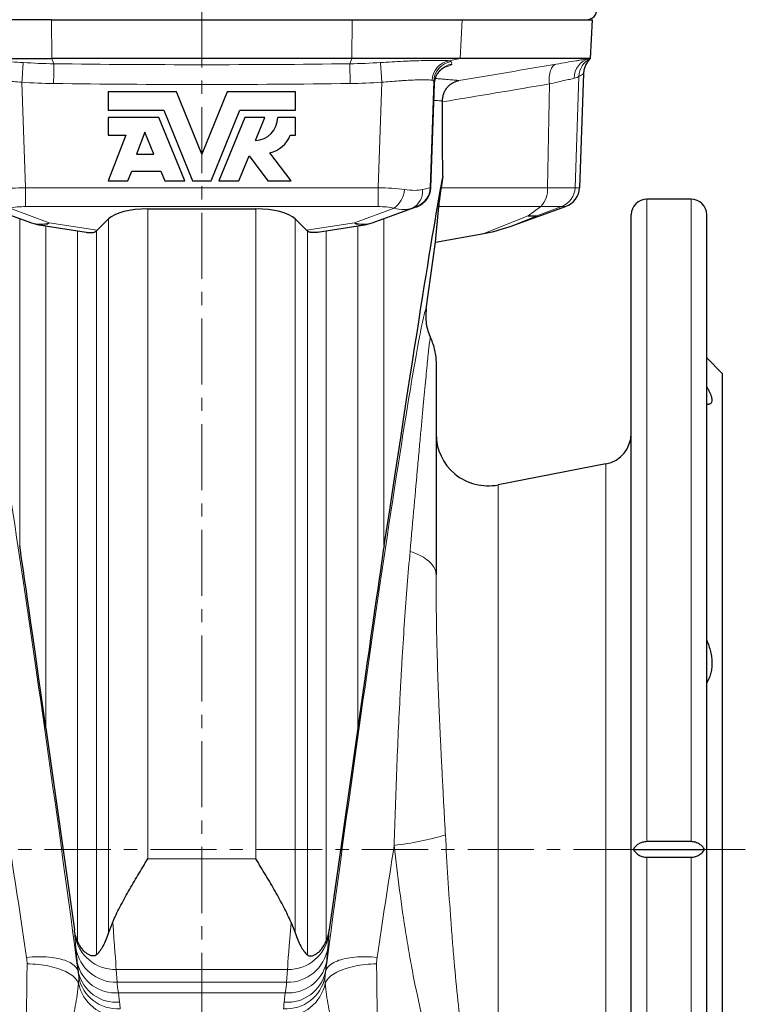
# Model space of a CAD drawing. Header units: millimetres. Extents: x -420 to 735, y -420 to 510.
# Tile 8 of 9: x 595 to 735, y 71 to 260. Entities that reach past the tile are written whole.
import ezdxf

# ---------------------------------------------------------------- set-up
doc = ezdxf.new("R2010")
doc.units = ezdxf.units.MM
doc.linetypes.add('CENTERX2', pattern=[20.32, 12.7, -2.54, 2.54, -2.54])
doc.layers.add('FORMAT', color=7, linetype='Continuous')

msp = doc.modelspace()

# ---------------------------------------------------------------- linework, layer by layer
at = {"color": 7, "linetype": 'Continuous', "lineweight": 25}
for p, q in [((601.27, 259.79), (580.17, 259.79)), ((601.27, 259.79), (659.03, 259.79)), ((659.03, 259.79), (680.14, 259.79)), ((680.14, 259.79), (705.19, 259.79)), ((704.8, 252.33), (705.19, 259.79)), ((580.52, 252.33), (601.3, 252.33)), ((659, 252.33), (601.3, 252.33)), ((679.78, 252.33), (659, 252.33)), ((704.65, 252.33), (679.78, 252.33)), ((704.75, 252.33), (704.65, 252.33)), ((704.8, 252.33), (704.75, 252.33)), ((703.5, 249.46), (702.72, 227.49)), ((674.14, 227.49), (674.84, 247.46)), ((612.15, 245.94), (612.15, 242.38)), ((625.27, 245.94), (612.15, 245.94)), ((630.15, 233.94), (625.27, 245.94)), ((635.04, 245.94), (630.15, 233.94)), ((648.15, 245.94), (635.04, 245.94)), ((648.15, 242.38), (648.15, 245.94)), ((612.15, 242.38), (622.83, 242.38)), ((622.83, 242.38), (628.36, 228.79)), ((631.95, 228.79), (637.48, 242.38)), ((637.48, 242.38), (648.15, 242.38)), ((612.15, 241.01), (612.15, 237.58)), ((621.91, 241.01), (612.15, 241.01)), ((626.88, 228.79), (621.91, 241.01)), ((638.4, 241.01), (633.43, 228.79)), ((642.24, 241.01), (638.4, 241.01)), ((640.43, 236.55), (642.24, 241.01)), ((648.15, 241.01), (644.72, 241.01)), ((648.15, 237.58), (648.15, 241.01)), ((615.52, 237.58), (612.15, 228.79)), ((612.15, 237.58), (615.52, 237.58)), ((619.21, 238.2), (617.57, 233.94)), ((620.94, 233.94), (619.21, 238.2)), ((647.12, 237.58), (648.15, 237.58)), ((617.57, 233.94), (620.94, 233.94)), ((637.27, 228.79), (639.22, 233.6)), ((639.22, 233.6), (642.84, 228.79)), ((647.29, 228.79), (643.2, 234.23)), ((615.96, 228.79), (616.69, 230.68)), ((616.69, 230.68), (622.27, 230.68)), ((622.27, 230.68), (623.04, 228.79)), ((676.43, 229.72), (676.12, 227.49)), ((612.15, 228.79), (615.96, 228.79)), ((623.04, 228.79), (626.88, 228.79)), ((628.36, 228.79), (631.95, 228.79)), ((633.43, 228.79), (637.27, 228.79)), ((642.84, 228.79), (647.29, 228.79)), ((724.15, 225.29), (715.65, 225.29)), ((588.99, 223.79), (597.42, 220.74)), ((619.75, 223.42), (640.55, 223.42)), ((662.88, 220.74), (671.31, 223.79)), ((671.41, 223.83), (671.33, 223.8)), ((675.07, 217), (675.66, 223.87)), ((689.39, 220.05), (700.05, 223.87)), ((612.24, 221.5), (610.06, 219.32)), ((648.07, 221.5), (650.25, 219.32)), ((712.65, -9.54), (712.65, 222.29)), ((727.15, -21.71), (727.15, 222.29)), ((599.29, 220.27), (607.93, 218.93)), ((652.37, 218.93), (661.01, 220.27)), ((675.07, 217), (684.35, 218.69)), ((673.27, 204.19), (675.07, 217)), ((730.15, 191.79), (727.15, 194.79)), ((730.15, 191.79), (730.15, 8.79)), ((707.8, 174.41), (687.06, 170.37)), ((675.15, 153.12), (675.15, 153.08)), ((600.18, 123.63), (605.66, 84.86)), ((660.12, 123.63), (654.64, 84.86)), ((724.15, 101.79), (715.65, 101.79)), ((713.05, 100.29), (726.75, 100.29)), ((715.65, 98.8), (724.15, 98.8))]:
    msp.add_line(p, q, dxfattribs=at)
at = {"color": 8, "linetype": 'Continuous', "lineweight": 18}
for p, q in [((601.3, 252.33), (601.27, 259.79)), ((659, 252.33), (659.03, 259.79)), ((679.78, 252.33), (680.14, 259.79)), ((601.71, 251.32), (601.3, 252.33)), ((658.59, 251.32), (659, 252.33)), ((677.62, 251.91), (679.78, 252.33)), ((674.73, 247.95), (674.02, 227.49)), ((701.86, 227.49), (702.59, 248.88)), ((596.27, 227.49), (595.58, 247.76)), ((664.03, 227.49), (664.73, 247.76)), ((674.14, 227.49), (674.84, 247.47)), ((674.84, 247.46), (674.84, 247.47)), ((696.59, 227.49), (696.94, 247.45)), ((596.27, 227.49), (664.03, 227.49)), ((596.27, 227.49), (596.27, 223.87)), ((664.03, 227.49), (664.03, 223.87)), ((674.02, 227.49), (674.14, 227.49)), ((676.12, 227.49), (696.59, 227.49)), ((696.59, 227.49), (701.86, 227.49)), ((701.86, 227.49), (702.72, 227.49)), ((715.65, 225.29), (715.65, 101.79)), ((724.15, 101.79), (724.15, 225.29)), ((597.4, 220.75), (588.97, 223.8)), ((589.81, 223.56), (597.4, 220.75)), ((600.82, 220.75), (593.23, 223.56)), ((664.03, 223.87), (596.27, 223.87)), ((619.75, 98.47), (619.75, 223.42)), ((640.55, 98.47), (640.55, 223.42)), ((659.48, 220.75), (667.08, 223.56)), ((662.9, 220.75), (671.33, 223.8)), ((670.5, 223.56), (662.9, 220.75)), ((671.51, 223.87), (671.4, 223.87)), ((695.27, 223.87), (675.66, 223.87)), ((692.86, 222.12), (695.27, 223.87)), ((694.52, 222.12), (699.27, 223.87)), ((699.27, 223.87), (695.27, 223.87)), ((700.05, 223.87), (699.27, 223.87)), ((595.15, 221.56), (595.15, 158.7)), ((612.24, 221.5), (612.24, 84.28)), ((648.07, 221.5), (648.07, 84.28)), ((665.15, 221.56), (665.15, 158.7)), ((684.35, 218.69), (692.86, 222.12)), ((694.52, 222.12), (689.39, 220.05)), ((597.42, 220.74), (597.4, 220.75)), ((600.18, 123.63), (600.18, 220.13)), ((610.06, 219.32), (600.82, 220.75)), ((650.25, 219.32), (659.48, 220.75)), ((660.12, 123.63), (660.12, 220.13)), ((662.88, 220.74), (662.9, 220.75)), ((606.29, 82.61), (606.29, 219.18)), ((609.88, 80.03), (609.88, 219.16)), ((650.43, 80.03), (650.43, 219.16)), ((654.01, 82.61), (654.01, 219.18)), ((707.8, 174.41), (707.8, 26.31)), ((687.06, 170.37), (687.06, 45.55)), ((640.55, 98.47), (619.75, 98.47)), ((715.65, 98.8), (715.65, -12.24)), ((724.15, -13.95), (724.15, 98.8)), ((605.76, 83.84), (605.94, 81.37)), ((654.54, 83.84), (654.36, 81.37)), ((606.22, 78.57), (606.42, 76.76)), ((654.08, 78.57), (653.89, 76.76)), ((606.42, 76.76), (606.38, 76.76)), ((646.62, 77.22), (613.68, 77.22)), ((613.87, 74.75), (613.68, 77.22)), ((646.44, 74.75), (646.62, 77.22)), ((653.89, 76.76), (653.92, 76.76)), ((613.87, 74.75), (646.44, 74.75)), ((646.16, 72.76), (614.14, 72.76)), ((614.34, 70.95), (614.14, 72.76)), ((645.97, 70.95), (646.16, 72.76))]:
    msp.add_line(p, q, dxfattribs=at)
at = {"color": 8, "linetype": 'Continuous', "lineweight": 18, "flags": 128}
for points in [[(595.83, 251.56), (595.82, 251.49), (595.81, 251.39), (595.8, 251.26), (595.79, 251.11), (595.78, 250.93), (595.77, 250.73), (595.75, 250.5), (595.74, 250.25), (595.72, 249.99), (595.7, 249.7), (595.68, 249.4), (595.66, 249.09), (595.64, 248.77), (595.62, 248.44), (595.6, 248.1), (595.58, 247.76)], [(601.71, 251.32), (601.71, 251.24), (601.71, 251.13), (601.71, 250.99), (601.71, 250.82), (601.7, 250.62), (601.7, 250.39), (601.7, 250.14), (601.69, 249.87), (601.69, 249.57), (601.69, 249.26), (601.68, 248.93), (601.68, 248.59), (601.67, 248.24), (601.67, 247.88), (601.66, 247.52)], [(658.59, 251.32), (658.59, 251.24), (658.59, 251.13), (658.6, 250.99), (658.6, 250.82), (658.6, 250.62), (658.6, 250.39), (658.61, 250.14), (658.61, 249.87), (658.61, 249.57), (658.62, 249.26), (658.62, 248.93), (658.63, 248.59), (658.63, 248.24), (658.64, 247.88), (658.64, 247.52)], [(664.48, 251.56), (664.48, 251.49), (664.49, 251.39), (664.5, 251.26), (664.51, 251.11), (664.52, 250.93), (664.54, 250.73), (664.55, 250.5), (664.57, 250.25), (664.58, 249.99), (664.6, 249.7), (664.62, 249.4), (664.64, 249.09), (664.66, 248.77), (664.68, 248.44), (664.71, 248.1), (664.73, 247.76)], [(698.24, 251.25), (698.07, 251.2), (697.91, 251.12), (697.75, 251.01), (697.61, 250.87), (697.47, 250.7), (697.35, 250.5), (697.24, 250.27), (697.14, 250.02), (697.06, 249.75), (697, 249.47), (696.94, 249.16), (696.91, 248.84), (696.89, 248.5), (696.89, 248.16), (696.91, 247.81), (696.94, 247.45)], [(675.15, 153.12), (675.14, 153.4), (675.09, 153.67), (675.02, 153.94), (674.91, 154.21), (674.78, 154.48), (674.62, 154.74), (674.43, 155), (674.21, 155.26), (673.97, 155.51), (673.69, 155.76), (673.39, 155.99), (673.07, 156.22), (672.72, 156.45), (672.35, 156.66), (671.95, 156.87), (671.54, 157.06), (671.1, 157.25), (670.64, 157.43), (670.16, 157.59)], [(596.48, 79.53), (597.03, 79.58), (597.58, 79.62), (598.13, 79.65), (598.67, 79.67), (599.2, 79.67), (599.72, 79.66), (600.24, 79.63), (600.74, 79.59), (601.23, 79.54), (601.71, 79.48), (602.17, 79.4), (602.61, 79.31), (603.03, 79.21), (603.44, 79.1), (603.82, 78.98), (604.18, 78.84), (604.51, 78.69), (604.83, 78.54), (605.11, 78.37), (605.37, 78.2), (605.6, 78.01), (605.8, 77.82), (605.98, 77.62), (606.13, 77.42), (606.24, 77.2), (606.33, 76.98), (606.38, 76.76)], [(663.82, 79.53), (663.27, 79.58), (662.72, 79.62), (662.18, 79.65), (661.64, 79.67), (661.1, 79.67), (660.58, 79.66), (660.06, 79.63), (659.56, 79.59), (659.07, 79.54), (658.6, 79.48), (658.14, 79.4), (657.69, 79.31), (657.27, 79.21), (656.87, 79.1), (656.48, 78.98), (656.13, 78.84), (655.79, 78.69), (655.48, 78.54), (655.19, 78.37), (654.93, 78.2), (654.7, 78.01), (654.5, 77.82), (654.32, 77.62), (654.18, 77.42), (654.06, 77.2), (653.98, 76.98), (653.92, 76.76)], [(596.57, 78.29), (597.11, 78.28), (597.65, 78.26), (598.19, 78.22), (598.73, 78.17), (599.26, 78.11), (599.78, 78.04), (600.29, 77.96), (600.79, 77.86), (601.27, 77.75), (601.75, 77.63), (602.21, 77.5), (602.65, 77.36), (603.07, 77.21), (603.47, 77.05), (603.86, 76.88), (604.22, 76.7), (604.56, 76.52), (604.87, 76.32), (605.16, 76.12), (605.43, 75.92), (605.67, 75.7), (605.88, 75.49), (606.06, 75.26), (606.22, 75.04), (606.35, 74.81), (606.45, 74.58)], [(663.74, 78.29), (663.19, 78.28), (662.65, 78.26), (662.11, 78.22), (661.58, 78.17), (661.05, 78.11), (660.53, 78.04), (660.02, 77.96), (659.52, 77.86), (659.03, 77.75), (658.56, 77.63), (658.1, 77.5), (657.66, 77.36), (657.23, 77.21), (656.83, 77.05), (656.45, 76.88), (656.09, 76.7), (655.75, 76.52), (655.43, 76.32), (655.14, 76.12), (654.87, 75.92), (654.64, 75.7), (654.42, 75.49), (654.24, 75.26), (654.08, 75.04), (653.96, 74.81), (653.86, 74.58)]]:
    msp.add_lwpolyline(points, dxfattribs=at)
at = {"color": 7, "linetype": 'Continuous', "lineweight": 25}
for centre, radius, start, end in [((704.06, 261.79), 2, 270, 3), ((640.27, 241.01), 4.46, 272.0523, 0), ((642.08, 239.51), 5.4, 281.9911, 339.0752), ((715.65, 222.29), 3, 90, 180), ((724.15, 222.29), 3, 0, 90), ((600.82, 230.15), 10, 250.1295, 261.2175), ((659.48, 230.15), 10, 278.7825, 289.8705), ((685.15, 180.19), 10, 180, 281), ((706.65, 180.29), 6, 281, 0)]:
    msp.add_arc(centre, radius, start, end, dxfattribs=at)
at = {"color": 8, "linetype": 'Continuous', "lineweight": 18}
for centre, radius, start, end in [((678.39, 247.99), 3.99, 101.0553, 177.8644), ((678.72, 247.8), 4, 99.1939, 177.8786), ((705.46, 248.66), 3.75, 102.4036, 182.0891), ((706.52, 248.82), 3.92, 116.8073, 179.1016), ((678.84, 247.32), 4, 99.2887, 177.8885), ((663.96, 227.7), 5.18, 306.9467, 353.6765), ((669.11, 226.72), 3.45, 293.7557, 6.8674), ((670.03, 227.63), 4, 290.0055, 358.0028), ((670.14, 227.63), 4, 290.0055, 358.0028), ((691.89, 227.15), 4.71, 315.922, 4.1487), ((697.87, 227.61), 3.99, 290.558, 358.2742), ((599.11, 225.8), 5.33, 251.2777, 288.7223), ((599.48, 222.33), 2.07, 264.8587, 310.4421), ((661.19, 225.8), 5.33, 251.2777, 288.7223), ((660.82, 222.33), 2.07, 229.5579, 275.1413), ((660.98, 156.05), 55.31, 276.3617, 286.7862), ((613.52, 85.08), 7.86, 189.1025, 271.172), ((646.78, 85.08), 7.86, 268.828, 350.8975), ((613.71, 82.61), 7.86, 189.1025, 271.172), ((646.6, 82.61), 7.86, 268.828, 350.8975), ((613.47, 80.14), 7.42, 192.2492, 275.1838), ((646.83, 80.14), 7.42, 264.8162, 347.7508), ((613.67, 78.34), 7.42, 192.2492, 275.1838), ((613.87, 77.16), 7.5, 189.9782, 274.4295), ((646.43, 77.16), 7.5, 265.5705, 350.0218), ((646.64, 78.34), 7.42, 264.8162, 347.7508), ((614.37, 76.22), 8.09, 191.6902, 269.8842), ((645.94, 76.22), 8.09, 270.1158, 348.3098)]:
    msp.add_arc(centre, radius, start, end, dxfattribs=at)
at = {"color": 7, "linetype": 'Continuous', "lineweight": 25}
for centre, major_axis, ratio, start_param, end_param in [((272.15, -6157.53), (202.69, 11597.68), 0.030233, 5.296162, 5.297639), ((272.15, -2649.91), (404.94, 2882.17), 0.002429, 0.042363, 0.226765), ((676.22, 227.63), (0.57, 4), 0.020156, 1.608566, 2.79539), ((698.66, 227.63), (4.06, 0), 0.984808, 5.061455, 6.248279), ((619.75, 220.51), (8, 0), 0.36397, 1.570796, 2.792527), ((640.55, 220.51), (8, 0), 0.36397, 0.349066, 1.570796), ((664.29, 231.88), (-7.28, 7.94), 0.257534, 3.034452, 3.040818), ((686.87, 229.79), (17.03, 6.86), 0.544706, 4.351406, 4.64151), ((608.98, 228.89), (0.03, 10.1), 0.339057, 3.415603, 3.470209), ((651.33, 228.89), (-0.03, 10.1), 0.339057, 2.812977, 2.867582), ((602.92, 103.22), (-8, 56.93), 0.002429, 5.078738, 6.05642), ((657.39, 103.22), (8, 56.93), 0.002429, 0.226765, 1.204447)]:
    msp.add_ellipse(centre, major_axis=major_axis, ratio=ratio, start_param=start_param, end_param=end_param, dxfattribs=at)
at = {"color": 8, "linetype": 'Continuous', "lineweight": 18}
for centre, major_axis, ratio, start_param, end_param in [((596.35, 225.42), (10, 0.13), 0.207413, 1.576513, 2.110504), ((663.95, 225.42), (10, -0.13), 0.207413, 1.031089, 1.565079), ((664.17, 231.88), (9.82, -3.79), 0.315256, 5.356664, 5.840829), ((663.95, 225.42), (10.08, 2.08), 0.009528, 5.729435, 6.263426), ((664.06, 225.42), (10.08, 2.07), 0.008878, 6.281032, 6.298476), ((596.35, 221.66), (6, -0.04), 0.368582, 1.586821, 2.120811), ((663.95, 221.66), (6, 0.04), 0.368582, 1.020781, 1.554772), ((664.17, 231.88), (7.56, -7.56), 0.535264, 5.549583, 6.033748), ((665.32, 221.66), (6.08, 2.21), 0.00554, 0.015219, 0.549209), ((665.43, 221.66), (6.08, 2.21), 0.005534, 6.037208, 6.298393), ((599.68, 114.19), (-12.65, 90), 0.017285, 4.281103, 6.278816), ((660.62, 114.19), (12.65, 90), 0.017285, 0.004369, 2.002082), ((589.78, 112.79), (-12.65, 80), 0.019346, 4.280473, 4.562415), ((670.52, 112.79), (12.65, 80), 0.019346, 1.72077, 2.002712), ((611.72, 98.47), (-1.97, 22), 0.011128, 3.402397, 4.123677), ((648.59, 98.47), (1.97, 22), 0.011128, 2.159509, 2.880789), ((603.8, 97.36), (-1.97, 14), 0.017285, 3.400962, 3.606122), ((656.51, 97.36), (1.97, 14), 0.017285, 2.677063, 2.882223), ((609.87, 54.32), (-3.94, 28), 0.017285, 0.259369, 0.521169), ((650.43, 54.32), (3.94, 28), 0.017285, 5.762017, 6.023816), ((595.15, 112.79), (0, 80), 0.019637, 3.665191, 4.266455), ((665.15, 112.79), (0, 80), 0.019637, 2.01673, 2.617994), ((586.49, 73.97), (14.16, 14.77), 0.958421, 5.549688, 5.595147), ((673.82, 73.97), (-14.16, 14.77), 0.958421, 0.688038, 0.733497), ((617.79, 55.43), (-3.94, 20), 0.023757, 0.257122, 0.518922), ((642.51, 55.43), (3.94, 20), 0.023757, 5.764264, 6.026063), ((586.49, 67.04), (19.62, 20.62), 0.970109, 5.551991, 5.597449), ((673.82, 67.04), (-19.62, 20.62), 0.970109, 0.685736, 0.731195)]:
    msp.add_ellipse(centre, major_axis=major_axis, ratio=ratio, start_param=start_param, end_param=end_param, dxfattribs=at)
for points, knots in [([(595.83, 251.56), (595.08, 251.61), (594.34, 251.65), (592.89, 251.73), (592.17, 251.77), (591.12, 251.82), (590.76, 251.83), (590.08, 251.86), (589.74, 251.87), (588.76, 251.91), (588.13, 251.93), (587.25, 251.95), (586.96, 251.96), (586.4, 251.97), (586.14, 251.97), (585.38, 251.98), (584.92, 251.98), (584.09, 251.98), (583.73, 251.97), (583.12, 251.95), (582.87, 251.93), (582.68, 251.91)], [0, 0, 0, 0, 0.125, 0.125, 0.25, 0.25, 0.3125, 0.3125, 0.375, 0.375, 0.5, 0.5, 0.5625, 0.5625, 0.625, 0.625, 0.75, 0.75, 0.875, 0.875, 1, 1, 1, 1]), ([(664.48, 251.56), (665.23, 251.61), (665.96, 251.65), (667.42, 251.73), (668.13, 251.77), (669.19, 251.82), (669.54, 251.83), (670.23, 251.86), (670.56, 251.87), (671.55, 251.91), (672.17, 251.93), (673.06, 251.95), (673.34, 251.96), (673.9, 251.97), (674.17, 251.97), (674.93, 251.98), (675.39, 251.98), (676.21, 251.98), (676.58, 251.97), (677.19, 251.95), (677.43, 251.93), (677.62, 251.91)], [0, 0, 0, 0, 0.125, 0.125, 0.25, 0.25, 0.3125, 0.3125, 0.375, 0.375, 0.5, 0.5, 0.5625, 0.5625, 0.625, 0.625, 0.75, 0.75, 0.875, 0.875, 1, 1, 1, 1]), ([(698.24, 251.25), (698.94, 251.37), (699.61, 251.48), (700.85, 251.69), (701.44, 251.79), (702.26, 251.93), (702.52, 251.97), (703.02, 252.06), (703.26, 252.1), (703.92, 252.21), (704.31, 252.27), (704.65, 252.33)], [0, 0, 0, 0, 0.25, 0.25, 0.5, 0.5, 0.625, 0.625, 0.75, 0.75, 1, 1, 1, 1]), ([(678.19, 251.27), (678.19, 251.25), (678.18, 251.2), (678.05, 251.1), (677.82, 250.99), (677.49, 250.86), (677.11, 250.74), (676.79, 250.64), (676.65, 250.6)], [0, 0, 0, 0, 0.169067, 0.338136, 0.512185, 0.686235, 0.855408, 1, 1, 1, 1]), ([(585.91, 248.14), (586.05, 248.17), (586.23, 248.19), (586.68, 248.22), (586.95, 248.23), (587.56, 248.24), (587.9, 248.24), (588.64, 248.23), (589.06, 248.21), (589.93, 248.18), (590.39, 248.16), (591.11, 248.12), (591.35, 248.1), (591.86, 248.07), (592.12, 248.05), (593.41, 247.96), (594.48, 247.87), (595.58, 247.76)], [0, 0, 0, 0, 0.125, 0.125, 0.25, 0.25, 0.375, 0.375, 0.5, 0.5, 0.625, 0.625, 0.6875, 0.6875, 0.75, 0.75, 1, 1, 1, 1]), ([(674.4, 248.14), (674.26, 248.17), (674.07, 248.19), (673.62, 248.22), (673.35, 248.23), (672.75, 248.24), (672.41, 248.24), (671.66, 248.23), (671.25, 248.21), (670.38, 248.18), (669.92, 248.16), (669.2, 248.12), (668.95, 248.1), (668.44, 248.07), (668.19, 248.05), (666.89, 247.96), (665.83, 247.87), (664.73, 247.76)], [0, 0, 0, 0, 0.125, 0.125, 0.25, 0.25, 0.375, 0.375, 0.5, 0.5, 0.625, 0.625, 0.6875, 0.6875, 0.75, 0.75, 1, 1, 1, 1]), ([(675.02, 248.49), (675.04, 248.49), (675.37, 248.47), (675.95, 248.42), (676.75, 248.35), (677.47, 248.29), (678.11, 248.23), (678.67, 248.19), (679.16, 248.14), (679.43, 248.12), (679.56, 248.11)], [0, 0, 0, 0, 0.008024, 0.149269, 0.290933, 0.432605, 0.57427, 0.716178, 0.858092, 1, 1, 1, 1]), ([(701.71, 248.53), (701.46, 248.47), (701.17, 248.41), (700.67, 248.29), (700.49, 248.26), (700.12, 248.17), (699.93, 248.13), (698.91, 247.9), (697.98, 247.69), (696.94, 247.45)], [0, 0, 0, 0, 0.25, 0.25, 0.375, 0.375, 0.5, 0.5, 1, 1, 1, 1]), ([(702.59, 248.88), (702.51, 248.83), (702.39, 248.77), (702.09, 248.64), (701.92, 248.57), (701.71, 248.53)], [0, 0, 0, 0, 0.5, 0.5, 1, 1, 1, 1]), ([(676.4, 244.16), (676.27, 244.17), (676.01, 244.19), (675.51, 244.23), (675.08, 244.27), (674.79, 244.3), (674.73, 244.3)], [0, 0, 0, 0, 0.30433, 0.608676, 0.913006, 1, 1, 1, 1]), ([(670.16, 157.59), (670.43, 160.61), (670.69, 163.49), (671.18, 168.98), (671.41, 171.6), (671.69, 174.7), (671.75, 175.31), (671.86, 176.52), (671.91, 177.11), (672.07, 178.86), (672.17, 179.98), (672.47, 183.21), (672.65, 185.18), (672.99, 188.76), (673.14, 190.37), (673.35, 192.5), (673.41, 193.17), (673.53, 194.38), (673.59, 194.93), (673.75, 196.42), (673.84, 197.19), (673.94, 198), (673.98, 198.22), (674.03, 198.52), (674.05, 198.62), (674.07, 198.65)], [0, 0, 0, 0, 0.125, 0.125, 0.25, 0.25, 0.28125, 0.28125, 0.3125, 0.3125, 0.375, 0.375, 0.5, 0.5, 0.625, 0.625, 0.6875, 0.6875, 0.75, 0.75, 0.875, 0.875, 0.9375, 0.9375, 1, 1, 1, 1]), ([(667.1, 101.08), (667.26, 105.96), (667.42, 110.81), (667.79, 120.49), (668, 125.32), (668.32, 131.32), (668.38, 132.53), (668.52, 134.92), (668.59, 136.12), (668.8, 139.67), (668.95, 142), (669.27, 146.6), (669.44, 148.86), (669.79, 153.3), (669.98, 155.48), (670.16, 157.59)], [0, 0, 0, 0, 0.25, 0.25, 0.5, 0.5, 0.5625, 0.5625, 0.625, 0.625, 0.75, 0.75, 0.875, 0.875, 1, 1, 1, 1]), ([(675.15, 153.08), (675.15, 152.34), (675.15, 150.84), (675.17, 148.52), (675.2, 146.13), (675.23, 143.68), (675.28, 141.17), (675.34, 138.6), (675.42, 135.99), (675.5, 133.31), (675.6, 130.56), (675.71, 127.74), (675.84, 124.89), (675.97, 122.01), (676.11, 119.08), (676.26, 116.12), (676.41, 113.15), (676.55, 110.58), (676.66, 108.41), (676.76, 106.64), (676.85, 104.87), (676.92, 103.69), (676.95, 103.1)], [0, 0, 0, 0, 0.05089, 0.102802, 0.154715, 0.206595, 0.259575, 0.312588, 0.365603, 0.418585, 0.47394, 0.52933, 0.584722, 0.640079, 0.696548, 0.753051, 0.809555, 0.866025, 0.89949, 0.932956, 0.966478, 1, 1, 1, 1]), ([(676.95, 103.1), (677.1, 100.31), (677.26, 97.54), (677.6, 92.07), (677.79, 89.36), (678.09, 85.35), (678.19, 84.01), (678.35, 82.03), (678.4, 81.37), (678.51, 80.06), (678.57, 79.41), (678.86, 76.18), (679.1, 73.67), (679.61, 68.81), (679.89, 66.45), (680.34, 63.02), (680.49, 61.9), (680.82, 59.69), (680.99, 58.61), (681.35, 56.5), (681.55, 55.47), (681.96, 53.46), (682.18, 52.49), (682.55, 51.08), (682.68, 50.61), (682.96, 49.7), (683.11, 49.26), (683.36, 48.6), (683.45, 48.38), (683.64, 47.96), (683.75, 47.75), (683.98, 47.34), (684.11, 47.14), (684.34, 46.85), (684.43, 46.76), (684.58, 46.63), (684.64, 46.59), (684.76, 46.51), (684.83, 46.48), (684.91, 46.45)], [0, 0, 0, 0, 0.125, 0.125, 0.25, 0.25, 0.3125, 0.3125, 0.34375, 0.34375, 0.375, 0.375, 0.5, 0.5, 0.625, 0.625, 0.6875, 0.6875, 0.75, 0.75, 0.8125, 0.8125, 0.875, 0.875, 0.90625, 0.90625, 0.9375, 0.9375, 0.953125, 0.953125, 0.96875, 0.96875, 0.984375, 0.984375, 0.992188, 0.992188, 0.996094, 0.996094, 1, 1, 1, 1]), ([(684.62, 45.61), (684.43, 45.64), (684.26, 45.67), (683.92, 45.76), (683.76, 45.82), (683.3, 45.99), (683.02, 46.13), (682.51, 46.44), (682.28, 46.6), (681.84, 46.95), (681.63, 47.12), (681.05, 47.67), (680.7, 48.06), (680.05, 48.85), (679.74, 49.27), (678.88, 50.54), (678.37, 51.43), (677.42, 53.29), (676.98, 54.25), (676.14, 56.24), (675.75, 57.27), (674.99, 59.39), (674.64, 60.47), (673.61, 63.79), (672.99, 66.1), (671.83, 70.91), (671.29, 73.42), (670.66, 76.67), (670.53, 77.32), (670.29, 78.65), (670.17, 79.32), (669.81, 81.33), (669.59, 82.69), (668.93, 86.79), (668.53, 89.58), (667.77, 95.26), (667.43, 98.14), (667.1, 101.08)], [0, 0, 0, 0, 0.007812, 0.007812, 0.015625, 0.015625, 0.03125, 0.03125, 0.046875, 0.046875, 0.0625, 0.0625, 0.09375, 0.09375, 0.125, 0.125, 0.1875, 0.1875, 0.25, 0.25, 0.3125, 0.3125, 0.375, 0.375, 0.5, 0.5, 0.625, 0.625, 0.65625, 0.65625, 0.6875, 0.6875, 0.75, 0.75, 0.875, 0.875, 1, 1, 1, 1]), ([(606.45, 74.58), (606.31, 73.08), (606.1, 71.6), (605.56, 68.69), (605.23, 67.25), (604.51, 64.43), (604.1, 63.04), (603.24, 60.31), (602.78, 58.97), (601.33, 55.04), (600.3, 52.55), (598.69, 49.01), (598.14, 47.86), (597.32, 46.19), (597.04, 45.64), (596.63, 44.83), (596.49, 44.57), (596.21, 44.04), (596.07, 43.77), (595.94, 43.51)], [0, 0, 0, 0, 0.125, 0.125, 0.25, 0.25, 0.375, 0.375, 0.5, 0.5, 0.75, 0.75, 0.875, 0.875, 0.9375, 0.9375, 0.96875, 0.96875, 1, 1, 1, 1]), ([(653.86, 74.58), (653.99, 73.08), (654.2, 71.6), (654.74, 68.69), (655.07, 67.25), (655.8, 64.43), (656.2, 63.04), (657.07, 60.31), (657.53, 58.97), (658.97, 55.04), (660.01, 52.55), (661.62, 49.01), (662.16, 47.86), (662.98, 46.19), (663.26, 45.64), (663.67, 44.83), (663.81, 44.57), (664.09, 44.04), (664.23, 43.77), (664.37, 43.51)], [0, 0, 0, 0, 0.125, 0.125, 0.25, 0.25, 0.375, 0.375, 0.5, 0.5, 0.75, 0.75, 0.875, 0.875, 0.9375, 0.9375, 0.96875, 0.96875, 1, 1, 1, 1])]:
    msp.add_open_spline(points, degree=3, knots=knots, dxfattribs=at)
for points in [[(677.62, 251.91), (677.91, 251.88), (678.07, 251.83), (678.08, 251.75)], [(678.08, 251.75), (678.12, 251.59), (678.16, 251.43), (678.19, 251.27)], [(601.71, 251.32), (599.75, 251.35), (597.79, 251.43), (595.83, 251.56)], [(601.71, 251.32), (620.67, 251.08), (639.63, 251.08), (658.59, 251.32)], [(658.59, 251.32), (660.56, 251.35), (662.52, 251.43), (664.48, 251.56)], [(679.56, 248.11), (685.79, 249.14), (692.02, 250.19), (698.24, 251.25)], [(674.73, 247.95), (674.72, 248.04), (674.61, 248.1), (674.4, 248.14)], [(674.84, 247.47), (674.8, 247.63), (674.76, 247.79), (674.73, 247.95)], [(703.5, 249.46), (703.2, 249.19), (702.9, 249.02), (702.59, 248.88)], [(595.58, 247.76), (597.6, 247.63), (599.63, 247.55), (601.66, 247.52)], [(658.64, 247.52), (639.65, 247.28), (620.65, 247.28), (601.66, 247.52)], [(664.73, 247.76), (662.7, 247.63), (660.67, 247.55), (658.64, 247.52)], [(696.94, 247.45), (690.09, 246.28), (683.24, 245.13), (676.4, 244)], [(596.48, 79.53), (596.54, 79.12), (596.57, 78.7), (596.57, 78.29)], [(663.82, 79.53), (663.76, 79.12), (663.73, 78.7), (663.74, 78.29)], [(606.49, 75.86), (606.46, 76.16), (606.42, 76.46), (606.38, 76.76)], [(606.49, 75.86), (606.52, 75.43), (606.5, 75), (606.45, 74.58)], [(653.82, 75.86), (653.79, 75.43), (653.8, 75), (653.86, 74.58)], [(653.82, 75.86), (653.85, 76.16), (653.88, 76.46), (653.92, 76.76)]]:
    msp.add_open_spline(points, degree=3, dxfattribs=at)
at = {"color": 7, "linetype": 'Continuous', "lineweight": 25}
for points, knots in [([(704.8, 252.33), (704.61, 252.14), (704.43, 251.94), (704.12, 251.5), (703.98, 251.26), (703.76, 250.77), (703.67, 250.52), (703.55, 250), (703.51, 249.73), (703.5, 249.46)], [0, 0, 0, 0, 0.25, 0.25, 0.5, 0.5, 0.75, 0.75, 1, 1, 1, 1]), ([(674.84, 247.46), (674.84, 247.47), (674.84, 247.59), (674.87, 247.8), (674.91, 248.11), (674.99, 248.4), (675.08, 248.69), (675.19, 248.95), (675.32, 249.21), (675.46, 249.44), (675.6, 249.65), (675.76, 249.84), (675.91, 250.01), (676.05, 250.16), (676.19, 250.28), (676.32, 250.38), (676.44, 250.47), (676.55, 250.54), (676.64, 250.6), (676.72, 250.64), (676.78, 250.68), (676.83, 250.7), (676.87, 250.72), (676.88, 250.73), (676.88, 250.73), (676.88, 250.73)], [0, 0, 0, 0, 0.00652, 0.061654, 0.116077, 0.169772, 0.223164, 0.275681, 0.32673, 0.376639, 0.425143, 0.471963, 0.516861, 0.559752, 0.600782, 0.640336, 0.678978, 0.717384, 0.756216, 0.796033, 0.837565, 0.881511, 0.92853, 0.979217, 1, 1, 1, 1]), ([(676.4, 244.16), (676.39, 244.41), (676.42, 244.66), (676.5, 245.14), (676.56, 245.38), (676.73, 245.83), (676.83, 246.04), (677.07, 246.45), (677.2, 246.64), (677.49, 246.98), (677.65, 247.14), (677.99, 247.43), (678.17, 247.55), (678.55, 247.77), (678.74, 247.86), (679.04, 247.98), (679.14, 248.01), (679.35, 248.07), (679.46, 248.09), (679.56, 248.11)], [0, 0, 0, 0, 0.125, 0.125, 0.25, 0.25, 0.375, 0.375, 0.5, 0.5, 0.625, 0.625, 0.75, 0.75, 0.875, 0.875, 0.9375, 0.9375, 1, 1, 1, 1]), ([(671.41, 223.83), (671.43, 223.84), (671.49, 223.86), (671.56, 223.88), (671.63, 223.91), (671.69, 223.94), (671.75, 223.96), (671.81, 224), (671.89, 224.03), (671.99, 224.08), (672.11, 224.15), (672.26, 224.24), (672.44, 224.36), (672.64, 224.5), (672.84, 224.67), (673.04, 224.87), (673.23, 225.08), (673.4, 225.31), (673.57, 225.56), (673.71, 225.82), (673.84, 226.1), (673.95, 226.38), (674.03, 226.68), (674.09, 226.98), (674.13, 227.25), (674.13, 227.42), (674.14, 227.49)], [0, 0, 0, 0, 0.036693, 0.100263, 0.137336, 0.164395, 0.186931, 0.207401, 0.22746, 0.24864, 0.273669, 0.305183, 0.34446, 0.388815, 0.435706, 0.484753, 0.535455, 0.587305, 0.639935, 0.693106, 0.746661, 0.800497, 0.854541, 0.908744, 0.963069, 1, 1, 1, 1]), ([(671.31, 223.79), (671.31, 223.79), (671.32, 223.79), (671.32, 223.79), (671.33, 223.8)], [0, 0, 0, 0, 0.129576, 1, 1, 1, 1]), ([(692.86, 222.12), (693.04, 222.1), (693.22, 222.09), (693.54, 222.07), (693.7, 222.06), (693.98, 222.06), (694.1, 222.07), (694.33, 222.09), (694.43, 222.1), (694.52, 222.12)], [0, 0, 0, 0, 0.25, 0.25, 0.5, 0.5, 0.75, 0.75, 1, 1, 1, 1]), ([(607.93, 218.93), (608.03, 218.92), (608.25, 218.88), (608.57, 218.86), (608.88, 218.86), (609.15, 218.88), (609.38, 218.92), (609.57, 218.98), (609.74, 219.06), (609.83, 219.13), (609.88, 219.16)], [0, 0, 0, 0, 0.115789, 0.251295, 0.391544, 0.531786, 0.647294, 0.762803, 0.881398, 1, 1, 1, 1]), ([(652.37, 218.93), (652.27, 218.92), (652.05, 218.88), (651.73, 218.86), (651.42, 218.86), (651.15, 218.88), (650.93, 218.92), (650.74, 218.98), (650.57, 219.06), (650.47, 219.13), (650.43, 219.16)], [0, 0, 0, 0, 0.115789, 0.251295, 0.391544, 0.531786, 0.647294, 0.762803, 0.881398, 1, 1, 1, 1]), ([(673.27, 204.19), (673.14, 203.24), (673.14, 202.3), (673.34, 200.89), (673.44, 200.43), (673.71, 199.52), (673.88, 199.08), (674.07, 198.65)], [0, 0, 0, 0, 0.5, 0.5, 0.75, 0.75, 1, 1, 1, 1]), ([(674.07, 198.65), (674.43, 197.87), (674.7, 197.06), (674.97, 195.81), (675.04, 195.39), (675.13, 194.53), (675.15, 194.1), (675.15, 193.67)], [0, 0, 0, 0, 0.5, 0.5, 0.75, 0.75, 1, 1, 1, 1]), ([(675.15, 193.67), (675.15, 193.63), (675.15, 193.58), (675.15, 193.45), (675.15, 193.37), (675.15, 193.08), (675.15, 192.82), (675.15, 191.9), (675.15, 191.06), (675.15, 189.49), (675.15, 188.91), (675.15, 187.97), (675.15, 187.64), (675.15, 186.96), (675.15, 186.61), (675.15, 184.78), (675.15, 183.16), (675.15, 179.58), (675.15, 177.64), (675.15, 174.48), (675.15, 173.39), (675.15, 171.7), (675.15, 171.12), (675.15, 169.95), (675.15, 169.36), (675.15, 166.38), (675.15, 163.88), (675.15, 158.66), (675.15, 155.95), (675.15, 153.12)], [0, 0, 0, 0, 0.03125, 0.03125, 0.0625, 0.0625, 0.125, 0.125, 0.25, 0.25, 0.3125, 0.3125, 0.34375, 0.34375, 0.375, 0.375, 0.5, 0.5, 0.625, 0.625, 0.6875, 0.6875, 0.71875, 0.71875, 0.75, 0.75, 0.875, 0.875, 1, 1, 1, 1]), ([(727.15, 189.21), (727.27, 189.01), (727.5, 188.61), (727.78, 188.06), (727.99, 187.54), (728.12, 187.09), (728.16, 186.69), (728.13, 186.37), (728.02, 186.13), (727.84, 185.95), (727.62, 185.86), (727.39, 185.81), (727.24, 185.81), (727.17, 185.8)], [0, 0, 0, 0, 0.098965, 0.198156, 0.29703, 0.396538, 0.496397, 0.59588, 0.688775, 0.781963, 0.874919, 0.940431, 1, 1, 1, 1]), ([(727.15, 140.53), (727.46, 139.8), (727.71, 139.06), (727.97, 137.94), (728.04, 137.55), (728.13, 136.81), (728.15, 136.44), (728.15, 135.72), (728.13, 135.36), (728.04, 134.68), (727.97, 134.35), (727.72, 133.4), (727.46, 132.82), (727.15, 132.31)], [0, 0, 0, 0, 0.25, 0.25, 0.375, 0.375, 0.5, 0.5, 0.625, 0.625, 0.75, 0.75, 1, 1, 1, 1]), ([(715.65, 101.79), (715.5, 101.79), (715.36, 101.77), (715.07, 101.73), (714.93, 101.7), (714.65, 101.62), (714.52, 101.57), (714.27, 101.46), (714.15, 101.39), (713.82, 101.18), (713.63, 101.02), (713.3, 100.68), (713.17, 100.49), (713.05, 100.29)], [0, 0, 0, 0, 0.125, 0.125, 0.25, 0.25, 0.375, 0.375, 0.5, 0.5, 0.75, 0.75, 1, 1, 1, 1]), ([(726.75, 100.29), (726.64, 100.49), (726.5, 100.67), (726.26, 100.93), (726.17, 101.02), (725.98, 101.17), (725.87, 101.25), (725.65, 101.39), (725.54, 101.45), (725.29, 101.57), (725.15, 101.62), (724.88, 101.7), (724.74, 101.73), (724.45, 101.77), (724.3, 101.79), (724.15, 101.79)], [0, 0, 0, 0, 0.25, 0.25, 0.375, 0.375, 0.5, 0.5, 0.625, 0.625, 0.75, 0.75, 0.875, 0.875, 1, 1, 1, 1]), ([(613.01, 86.28), (613.22, 86.75), (613.44, 87.24), (613.9, 88.22), (614.15, 88.71), (614.94, 90.22), (615.49, 91.23), (616.65, 93.27), (617.25, 94.3), (618.18, 95.86), (618.49, 96.38), (618.96, 97.16), (619.12, 97.43), (619.44, 97.95), (619.6, 98.21), (619.75, 98.47)], [0, 0, 0, 0, 0.125, 0.125, 0.25, 0.25, 0.5, 0.5, 0.75, 0.75, 0.875, 0.875, 0.9375, 0.9375, 1, 1, 1, 1]), ([(647.29, 86.28), (647.09, 86.75), (646.87, 87.24), (646.4, 88.22), (646.15, 88.71), (645.37, 90.22), (644.81, 91.23), (643.65, 93.27), (643.05, 94.3), (642.12, 95.86), (641.81, 96.38), (641.34, 97.16), (641.18, 97.43), (640.87, 97.95), (640.71, 98.21), (640.55, 98.47)], [0, 0, 0, 0, 0.125, 0.125, 0.25, 0.25, 0.5, 0.5, 0.75, 0.75, 0.875, 0.875, 0.9375, 0.9375, 1, 1, 1, 1]), ([(713.05, 100.29), (713.17, 100.1), (713.3, 99.92), (713.55, 99.66), (713.63, 99.57), (713.83, 99.41), (713.93, 99.34), (714.15, 99.2), (714.27, 99.13), (714.52, 99.02), (714.65, 98.97), (714.92, 98.89), (715.06, 98.86), (715.35, 98.82), (715.5, 98.8), (715.65, 98.8)], [0, 0, 0, 0, 0.25, 0.25, 0.375, 0.375, 0.5, 0.5, 0.625, 0.625, 0.75, 0.75, 0.875, 0.875, 1, 1, 1, 1]), ([(724.15, 98.8), (724.3, 98.8), (724.45, 98.81), (724.74, 98.86), (724.88, 98.89), (725.15, 98.97), (725.28, 99.02), (725.53, 99.13), (725.65, 99.2), (725.98, 99.41), (726.17, 99.56), (726.5, 99.91), (726.64, 100.1), (726.75, 100.29)], [0, 0, 0, 0, 0.125, 0.125, 0.25, 0.25, 0.375, 0.375, 0.5, 0.5, 0.75, 0.75, 1, 1, 1, 1]), ([(612.24, 84.28), (611.91, 83.29), (611.55, 82.44), (611.06, 81.54), (610.95, 81.37), (610.75, 81.05), (610.64, 80.89), (610.32, 80.47), (610.1, 80.23), (609.88, 80.03)], [0, 0, 0, 0, 0.5, 0.5, 0.625, 0.625, 0.75, 0.75, 1, 1, 1, 1]), ([(648.07, 84.28), (648.4, 83.29), (648.76, 82.44), (649.25, 81.54), (649.35, 81.37), (649.56, 81.05), (649.66, 80.89), (649.98, 80.47), (650.2, 80.23), (650.43, 80.03)], [0, 0, 0, 0, 0.5, 0.5, 0.625, 0.625, 0.75, 0.75, 1, 1, 1, 1]), ([(609.88, 80.03), (609.79, 79.95), (609.68, 79.89), (609.44, 79.82), (609.3, 79.81), (608.99, 79.84), (608.82, 79.88), (608.47, 80.02), (608.29, 80.12), (607.92, 80.38), (607.74, 80.53), (607.39, 80.87), (607.23, 81.06), (606.77, 81.67), (606.51, 82.13), (606.29, 82.61)], [0, 0, 0, 0, 0.125, 0.125, 0.25, 0.25, 0.375, 0.375, 0.5, 0.5, 0.625, 0.625, 0.75, 0.75, 1, 1, 1, 1]), ([(650.43, 80.03), (650.51, 79.95), (650.62, 79.89), (650.87, 79.82), (651.01, 79.81), (651.32, 79.84), (651.48, 79.88), (651.84, 80.02), (652.02, 80.12), (652.38, 80.38), (652.56, 80.53), (652.91, 80.87), (653.08, 81.06), (653.54, 81.67), (653.8, 82.13), (654.01, 82.61)], [0, 0, 0, 0, 0.125, 0.125, 0.25, 0.25, 0.375, 0.375, 0.5, 0.5, 0.625, 0.625, 0.75, 0.75, 1, 1, 1, 1])]:
    msp.add_open_spline(points, degree=3, knots=knots, dxfattribs=at)
for points in [[(676.4, 244), (676.4, 244.06), (676.4, 244.11), (676.4, 244.16)], [(613.01, 86.28), (612.72, 85.58), (612.45, 84.92), (612.24, 84.28)], [(647.29, 86.28), (647.59, 85.58), (647.86, 84.92), (648.07, 84.28)], [(606.29, 82.61), (605.98, 83.33), (605.77, 84.08), (605.66, 84.86)], [(654.01, 82.61), (654.33, 83.33), (654.53, 84.08), (654.64, 84.86)]]:
    msp.add_open_spline(points, degree=3, dxfattribs=at)
at = {"layer": 'FORMAT', "linetype": 'CENTERX2', "lineweight": 18}
for p, q in [((630.15, 6.79), (630.15, 510.17)), ((734.57, 100.29), (515.16, 100.29))]:
    msp.add_line(p, q, dxfattribs=at)

doc.saveas('drawing.dxf')
